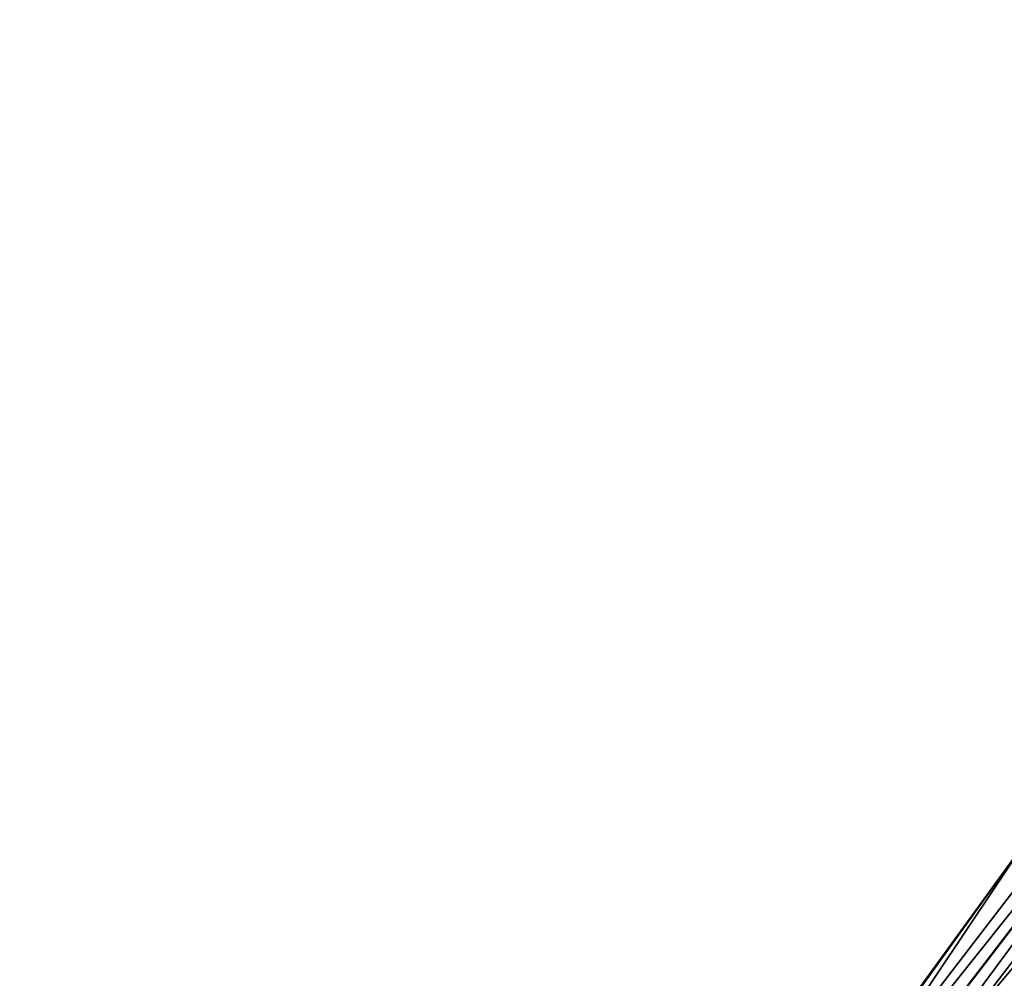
# Model space of a CAD drawing. Header units: inches. Extents: x 0 to 82.5, y -88 to 0.
# Tile 100 of 256: x 2.66 to 3.362, y -5.218 to -4.535. Entities that reach past the tile are written whole.
import ezdxf

# ---------------------------------------------------------------- set-up
doc = ezdxf.new("R2010")
doc.units = ezdxf.units.IN
doc.header["$MEASUREMENT"] = 0
doc.layers.add('AFUCH-3-STUP', color=5, linetype='Continuous')

msp = doc.modelspace()

# ---------------------------------------------------------------- meshes
at = {"layer": 'AFUCH-3-STUP'}
mesh = msp.add_polyface(dxfattribs=at)
corners = [(3.11042, -5.49284, 24.32132), (3.37705, -5.12157, 22.75818), (2.93068, -5.73615, 22.75818), (3.61679, -4.85773, 21.35528), (3.12267, -5.50162, 21.35528), (3.95422, -5.13478, 31.98248), (3.47752, -5.75599, 31.98248), (4.01384, -5.18373, 32.18219), (3.70738, -4.93211, 28.52909), (3.21794, -5.56991, 28.52909), (3.73686, -4.95632, 29.29526), (3.24895, -5.59214, 29.29526), (3.78531, -4.99609, 18.04092), (3.37807, -5.6847, 17.1635), (3.29989, -5.62866, 18.04092), (3.36317, -5.67402, 31.18163), (3.43, -5.72193, 31.67543), (3.84548, -5.0455, 31.18163), (3.90904, -5.09768, 31.67543), (3.62835, -4.86721, 20.91425), (3.20309, -5.55926, 19.41129), (3.13483, -5.51033, 20.91425), (3.69326, -4.92051, 19.41129), (3.61706, -4.85795, 25.17878), (3.12295, -5.50182, 25.17878), (3.64587, -4.8816, 26.53828), (3.85966, -5.05714, 17.1635), (3.32018, -5.6432, 30.63346), (3.80461, -5.01194, 30.63346), (3.28471, -5.61778, 30.04063), (3.77088, -4.98424, 30.04063), (3.86074, -4.53493, 22.75818), (4.01768, -5.18688, 15.9084), (3.54425, -5.80383, 15.9084), (3.92437, -5.11027, 16.54545), (3.15326, -5.52354, 26.53828), (3.60514, -4.84816, 24.32132), (3.44612, -5.73348, 16.54545)]
mesh.append_faces([[corners[k] for k in face] for face in [(0, 1, 2), (1, 3, 4), (8, 9, 10), (10, 9, 11), (12, 13, 14), (15, 16, 17), (17, 16, 18), (19, 20, 21), (22, 20, 19), (23, 24, 25), (1, 4, 2), (26, 13, 12), (27, 28, 29), (29, 28, 30), (31, 3, 1), (32, 33, 34), (25, 24, 35), (36, 31, 1), (36, 1, 0), (22, 14, 20), (12, 14, 22), (8, 35, 9), (25, 35, 8), (34, 37, 26), (17, 27, 15), (17, 28, 27), (23, 0, 24), (36, 0, 23), (18, 16, 5), (3, 21, 4), (19, 21, 3), (30, 11, 29), (30, 10, 11)]], dxfattribs={"vtx0": -1, "vtx1": -1, "vtx2": -1})
mesh.append_faces([[corners[k] for k in face] for face in [(5, 6, 7)]], dxfattribs={"vtx1": -1, "vtx2": -1})
mesh = msp.add_polyface(dxfattribs=at)
corners = [(3.37807, -5.6847, 17.1635), (2.93971, -6.33913, 17.1635), (3.29989, -5.62866, 18.04092), (3.54021, -5.80093, 32.18219), (3.842, -5.48133, 32.26581), (4.01384, -5.18373, 32.18219), (3.72117, -5.93066, 32.39074), (4.18592, -5.32502, 32.39074), (3.61091, -5.85161, 32.3081), (3.54425, -5.80383, 15.9084), (3.11307, -6.44753, 15.9084), (3.44612, -5.73348, 16.54545), (3.11042, -5.49284, 24.32132), (2.93068, -5.73615, 22.75818), (2.66049, -6.16453, 24.32132), (3.21794, -5.56991, 28.52909), (2.77266, -6.23467, 28.52909), (3.24895, -5.59214, 29.29526), (3.20309, -5.55926, 19.41129), (2.75716, -6.22498, 19.41129), (3.13483, -5.51033, 20.91425), (3.36317, -5.67402, 31.18163), (2.99389, -6.373, 31.67543), (3.43, -5.72193, 31.67543), (3.92437, -5.11027, 16.54545), (3.12267, -5.50162, 21.35528), (2.67327, -6.17252, 21.35528), (2.68595, -6.18045, 20.91425), (2.84231, -6.27822, 30.04063), (3.32018, -5.6432, 30.63346), (3.28471, -5.61778, 30.04063), (4.01768, -5.18688, 15.9084), (3.72518, -5.93353, 15.21175), (3.12295, -5.50182, 25.17878), (2.67356, -6.1727, 25.17878), (3.15326, -5.52354, 26.53828), (2.70517, -6.19247, 26.53828), (3.41651, -6.06717, 32.26581), (3.47752, -5.75599, 31.98248), (3.04346, -6.404, 31.98248), (2.85814, -6.28812, 18.04092), (4.08107, -5.23893, 32.3081), (3.0107, -6.38352, 16.54545), (3.85966, -5.05714, 17.1635), (2.87932, -6.30136, 30.63346), (3.95422, -5.13478, 31.98248), (2.805, -6.25489, 29.29526)]
mesh.append_faces([[corners[k] for k in face] for face in [(41, 4, 8), (45, 23, 38)]], dxfattribs={"vtx0": -1, "vtx1": -1})
mesh.append_faces([[corners[k] for k in face] for face in [(0, 1, 2), (3, 4, 5), (9, 10, 11), (12, 13, 14), (15, 16, 17), (18, 19, 20), (21, 22, 23), (24, 9, 11), (13, 25, 26), (20, 19, 27), (28, 29, 30), (31, 32, 9), (33, 34, 35), (35, 34, 36), (3, 37, 4), (5, 38, 3), (2, 40, 18), (35, 36, 15), (15, 36, 16), (11, 42, 0), (43, 11, 0), (8, 4, 37), (21, 29, 44), (12, 14, 33), (33, 14, 34), (23, 22, 38), (20, 27, 25), (25, 27, 26), (30, 17, 46)]], dxfattribs={"vtx0": -1, "vtx1": -1, "vtx2": -1})
mesh.append_faces([[corners[k] for k in face] for face in [(6, 7, 8), (38, 39, 3)]], dxfattribs={"vtx1": -1, "vtx2": -1})

doc.saveas('drawing.dxf')
